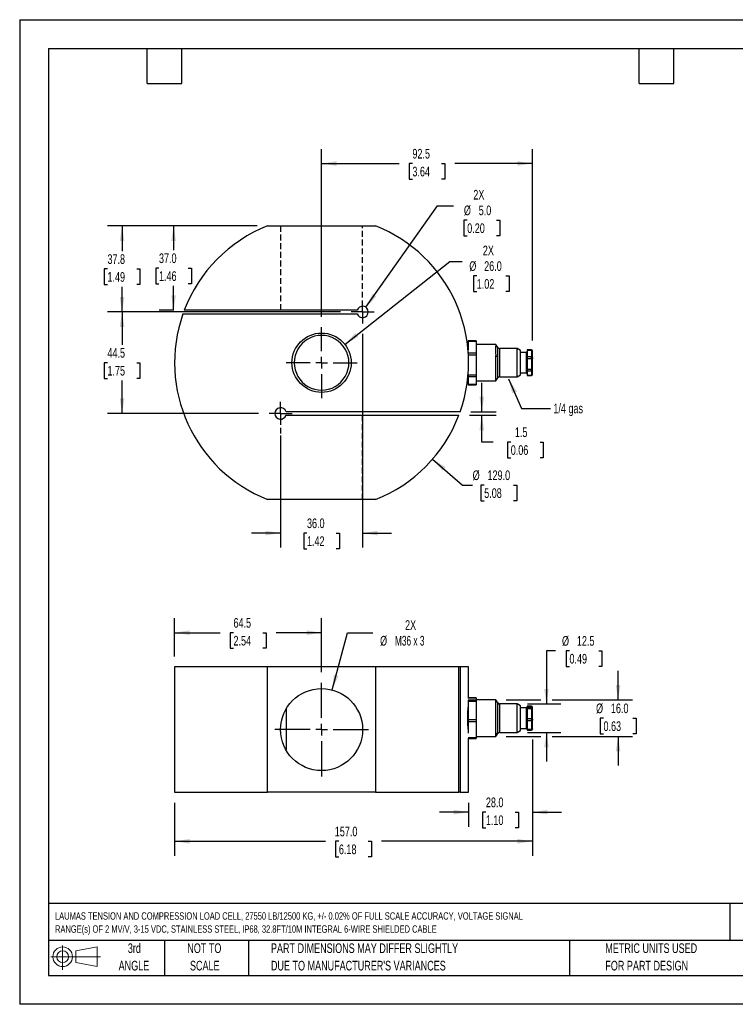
# Model space of a CAD drawing. Header units: millimetres. Extents: x 0 to 559, y 0 to 432.
# Tile 1 of 2: x 0 to 314, y 0 to 432. Entities that reach past the tile are written whole.
import ezdxf

# ---------------------------------------------------------------- set-up
doc = ezdxf.new("R2010")
doc.units = ezdxf.units.MM
doc.header["$LTSCALE"] = 2
doc.linetypes.add('CENTERX2', pattern=[20.32, 12.7, -2.54, 2.54, -2.54])
doc.linetypes.add('HIDDEN', pattern=[1.905, 1.27, -0.635])
for name, color, linetype in [('CENTER', 40, 'CENTERX2'), ('HIDDEN', 102, 'HIDDEN'), ('SLD-DEFPOINTS', 7, 'Continuous')]:
    doc.layers.add(name, color=color, linetype=linetype)
doc.layers.add('DIMENSIONS', color=140, linetype='Continuous', lineweight=25)
doc.layers.add('TEXT', color=140, linetype='Continuous', lineweight=25)
doc.styles.add('SLDTEXTSTYLE0', font='TXT', dxfattribs={"width": 0.7})
doc.styles.add('SLDTEXTSTYLE2', font='TXT', dxfattribs={"width": 0.642857})
doc.dimstyles.new('SLDDIMSTYLE0', dxfattribs={"dimtxt": 4.316016, "dimasz": 6.604, "dimexe": 0, "dimexo": 0.0625, "dimgap": 1.079004, "dimtad": 0, "dimtih": 1, "dimtoh": 1, "dimdec": 1, "dimrnd": 1e-09, "dimzin": 12, "dimdsep": 46, "dimtxsty": 'SLDTEXTSTYLE0', "dimsah": 1, "dimcen": 0, "dimadec": 0, "dimazin": 3, "dimtfac": 1, "dimtdec": 1, "dimtofl": 0, "dimtmove": 0, "dimatfit": 3, "dimfxl": 0, "dimfrac": 2, "dimtolj": 1, "dimtzin": 12, "dimarcsym": 0})
doc.dimstyles.new('SLDDIMSTYLE1', dxfattribs={"dimtxt": 4.316016, "dimasz": 6.604, "dimexe": 0, "dimexo": 0.0625, "dimgap": 1.079004, "dimtad": 0, "dimtih": 1, "dimtoh": 1, "dimdec": 1, "dimrnd": 1e-09, "dimzin": 12, "dimdsep": 46, "dimtxsty": 'SLDTEXTSTYLE0', "dimsah": 1, "dimcen": 0.09, "dimadec": 0, "dimazin": 3, "dimtfac": 1, "dimtdec": 1, "dimtofl": 0, "dimtmove": 0, "dimatfit": 3, "dimfxl": 0, "dimfrac": 2, "dimtolj": 1, "dimtzin": 12, "dimarcsym": 0})
doc.dimstyles.new('SLDDIMSTYLE2', dxfattribs={"dimtxt": 4.316016, "dimasz": 6.604, "dimexe": 0, "dimexo": 0.0625, "dimgap": 1.079004, "dimtad": 0, "dimtih": 1, "dimtoh": 1, "dimdec": 1, "dimrnd": 1e-09, "dimzin": 4, "dimdsep": 46, "dimtxsty": 'SLDTEXTSTYLE0', "dimsah": 1, "dimcen": 0.09, "dimadec": 0, "dimazin": 1, "dimtfac": 1, "dimtdec": 1, "dimtofl": 0, "dimtmove": 0, "dimatfit": 3, "dimfxl": 0, "dimfrac": 2, "dimtolj": 1, "dimtzin": 12, "dimarcsym": 0})
doc.dimstyles.new('SLDDIMSTYLE3', dxfattribs={"dimtxt": 4.316016, "dimasz": 6.604, "dimexe": 0, "dimexo": 0.0625, "dimgap": 1.079004, "dimtad": 0, "dimtih": 1, "dimtoh": 1, "dimdec": 1, "dimrnd": 1e-09, "dimzin": 4, "dimdsep": 46, "dimtxsty": 'SLDTEXTSTYLE0', "dimsah": 1, "dimcen": 0.09, "dimadec": 0, "dimazin": 1, "dimtfac": 1, "dimtdec": 1, "dimtmove": 0, "dimatfit": 0, "dimfxl": 0, "dimfrac": 2, "dimtolj": 1, "dimtzin": 12, "dimarcsym": 0})
doc.dimstyles.new('SLDDIMSTYLE4', dxfattribs={"dimtxt": 4.316016, "dimasz": 6.604, "dimexe": 0, "dimexo": 0.0625, "dimgap": 1.079004, "dimtad": 0, "dimtih": 1, "dimtoh": 1, "dimdec": 1, "dimrnd": 1e-09, "dimzin": 12, "dimdsep": 46, "dimtxsty": 'SLDTEXTSTYLE0', "dimsah": 1, "dimcen": 0.09, "dimadec": 0, "dimazin": 3, "dimtfac": 1, "dimtdec": 1, "dimtmove": 0, "dimatfit": 0, "dimfxl": 0, "dimfrac": 2, "dimtolj": 1, "dimtzin": 12, "dimarcsym": 0})
doc.dimstyles.new('SLDDIMSTYLE6', dxfattribs={"dimtxt": 4.316016, "dimasz": 6.604, "dimexe": 0, "dimexo": 0.0625, "dimgap": 1.079004, "dimtad": 0, "dimtih": 1, "dimtoh": 1, "dimdec": 1, "dimrnd": 1e-09, "dimzin": 4, "dimdsep": 46, "dimtxsty": 'SLDTEXTSTYLE0', "dimsah": 1, "dimcen": 0, "dimadec": 0, "dimazin": 1, "dimtfac": 1, "dimtdec": 1, "dimtofl": 0, "dimtmove": 0, "dimatfit": 3, "dimfxl": 0, "dimfrac": 2, "dimtolj": 1, "dimtzin": 12, "dimarcsym": 0})
doc.dimstyles.new('SLDDIMSTYLE7', dxfattribs={"dimtxt": 4.316016, "dimasz": 6.604, "dimexe": 0, "dimexo": 0.0625, "dimgap": 1.079004, "dimtad": 0, "dimtih": 1, "dimtoh": 1, "dimdec": 1, "dimrnd": 1e-09, "dimzin": 4, "dimdsep": 46, "dimtxsty": 'SLDTEXTSTYLE0', "dimsah": 1, "dimcen": 0, "dimadec": 0, "dimazin": 1, "dimtfac": 1, "dimtdec": 1, "dimtofl": 0, "dimtmove": 0, "dimatfit": 3, "dimfxl": 0, "dimfrac": 2, "dimtolj": 1, "dimtzin": 12, "dimarcsym": 0})
doc.dimstyles.new('SLDDIMSTYLE8', dxfattribs={"dimtxt": 0.18, "dimasz": 6.604, "dimexe": 0, "dimexo": 0.0625, "dimgap": 0, "dimtad": 0, "dimtih": 1, "dimtoh": 1, "dimdec": 0, "dimrnd": 1e-09, "dimzin": 0, "dimdsep": 46, "dimtxsty": 'Standard', "dimsah": 1, "dimcen": 0.09, "dimadec": 0, "dimazin": 0, "dimtfac": 6.604, "dimtdec": 0, "dimtofl": 0, "dimtmove": 0, "dimatfit": 3, "dimfxl": 0, "dimfrac": 2, "dimtolj": 1, "dimtzin": 0, "dimarcsym": 0})

# ---------------------------------------------------------------- blocks, each defined once
blk = doc.blocks.new('Block11')
at = {"color": 7, "linetype": 'Continuous', "lineweight": 18}
for p, q in [((5.18, 10.62), (5.18, 0)), ((10.96, 8.33), (20.35, 10.06)), ((20.35, 10.06), (20.35, 1.46)), ((0, 5.76), (21.75, 5.76)), ((10.96, 3.19), (10.96, 8.33)), ((10.96, 3.19), (20.35, 1.46))]:
    blk.add_line(p, q, dxfattribs=at)
for radius in [4.3, 2.57]:
    blk.add_circle((5.18, 5.76), radius, dxfattribs=at)
blk = doc.blocks.new('Block12')
at = {"layer": 'SLD-DEFPOINTS'}
blk.add_blockref('Block11', (0, 0), dxfattribs=at)
blk = doc.blocks.new('SW_NOTE_0')
at = {"layer": 'TEXT', "color": 0, "linetype": 'CENTERX2', "lineweight": 18, "attachment_point": 1, "style": 'SLDTEXTSTYLE0'}
for s, insert, char_height in [('LAUMAS TENSION AND COMPRESSION LOAD CELL, 27550 LB/12500 KG, +/- 0.02% OF FULL SCALE ACCURACY, VOLTAGE SIGNAL', (0, 4.17), 3.23701), ('RANGE(s) OF 2 MV/V, 3-15 VDC, STAINLESS STEEL, IP68, 32.8FT/10M INTEGRAL 6-WIRE SHIELDED CABLE', (0, -1.56), 3.237)]:
    blk.add_mtext(s, dxfattribs=dict(at, insert=insert, char_height=char_height))
blk = doc.blocks.new('SW_NOTE_0_3')
at = {"layer": 'TEXT', "color": 0, "linetype": 'CENTERX2', "lineweight": 18, "char_height": 4.2333, "attachment_point": 1, "style": 'SLDTEXTSTYLE0'}
for s, insert in [('PART DIMENSIONS MAY DIFFER SLIGHTLY', (0, 5.46)), ("DUE TO MANUFACTURER'S VARIANCES", (0, -2.19))]:
    blk.add_mtext(s, dxfattribs=dict(at, insert=insert))
blk = doc.blocks.new('SW_NOTE_0_4')
at = {"layer": 'TEXT', "color": 0, "linetype": 'CENTERX2', "lineweight": 18, "char_height": 4.233, "attachment_point": 2, "style": 'SLDTEXTSTYLE0'}
for s, insert in [('NOT TO', (10.52, 5.46)), ('SCALE', (10.71, -2.19))]:
    blk.add_mtext(s, dxfattribs=dict(at, insert=insert))
blk = doc.blocks.new('SW_NOTE_0_5')
at = {"layer": 'TEXT', "color": 0, "linetype": 'CENTERX2', "lineweight": 18, "char_height": 4.233, "attachment_point": 2, "style": 'SLDTEXTSTYLE0'}
for s, insert in [('3rd', (4.63, 5.46)), ('ANGLE', (4.44, -2.19))]:
    blk.add_mtext(s, dxfattribs=dict(at, insert=insert))
blk = doc.blocks.new('SW_NOTE_0_6')
at = {"layer": 'TEXT', "color": 0, "linetype": 'CENTERX2', "lineweight": 18, "char_height": 4.2333, "attachment_point": 1, "style": 'SLDTEXTSTYLE0'}
for s, insert in [('METRIC UNITS USED', (0, 5.46)), ('FOR PART DESIGN', (0, -2.19))]:
    blk.add_mtext(s, dxfattribs=dict(at, insert=insert))
blk = doc.blocks.new('_D')
at = {"layer": 'DIMENSIONS'}
for p, q in [((137.13, 137.88), (143.86, 162.98)), ((143.86, 162.98), (154.97, 162.98))]:
    blk.add_line(p, q, dxfattribs=at)
blk.add_solid([(137.13, 137.88), (139.82, 144), (137.86, 144.52)], dxfattribs=at)
at = {"layer": 'DIMENSIONS', "char_height": 4.233, "attachment_point": 1}
for s, insert, style in [('2X', (169.09, 168.44), 'SLDTEXTSTYLE0'), ('%%c', (158.14, 161.58), 'SLDTEXTSTYLE0'), ('M36 x 3', (164.66, 161.58), 'SLDTEXTSTYLE2')]:
    blk.add_mtext(s, dxfattribs=dict(at, insert=insert, style=style))
blk = doc.blocks.new('_D_1')
at = {"layer": 'DIMENSIONS'}
for p, q in [((67.97, 152.59), (67.97, 169.33)), ((132.47, 145.63), (132.47, 169.33)), ((67.97, 162.98), (87.96, 162.98)), ((93.81, 162.98), (92.36, 162.98)), ((92.36, 162.98), (92.36, 156.12)), ((106.63, 162.98), (108.08, 162.98)), ((108.08, 162.98), (108.08, 156.12)), ((132.47, 162.98), (112.48, 162.98)), ((92.36, 156.12), (93.81, 156.12)), ((108.08, 156.12), (106.63, 156.12))]:
    blk.add_line(p, q, dxfattribs=at)
for points in [[(67.97, 162.98), (74.58, 161.96), (74.58, 163.99)], [(132.47, 162.98), (125.87, 163.99), (125.87, 161.96)]]:
    blk.add_solid(points, dxfattribs=at)
at = {"layer": 'DIMENSIONS', "char_height": 4.233, "attachment_point": 1, "style": 'SLDTEXTSTYLE0'}
for s, insert in [('64.5', (93.81, 169.4)), ('2.54', (93.81, 161.58))]:
    blk.add_mtext(s, dxfattribs=dict(at, insert=insert))
blk = doc.blocks.new('_D_2')
at = {"layer": 'DIMENSIONS'}
for p, q in [((224.97, 116.17), (224.97, 65.14)), ((67.97, 88.39), (67.97, 65.14)), ((67.97, 71.49), (134.21, 71.49)), ((140.06, 71.49), (138.61, 71.49)), ((138.61, 71.49), (138.61, 64.63)), ((152.88, 71.49), (154.33, 71.49)), ((154.33, 71.49), (154.33, 64.63)), ((224.97, 71.49), (158.73, 71.49)), ((138.61, 64.63), (140.06, 64.63)), ((154.33, 64.63), (152.88, 64.63))]:
    blk.add_line(p, q, dxfattribs=at)
for points in [[(67.97, 71.49), (74.58, 70.48), (74.58, 72.51)], [(224.97, 71.49), (218.37, 72.51), (218.37, 70.48)]]:
    blk.add_solid(points, dxfattribs=at)
at = {"layer": 'DIMENSIONS', "char_height": 4.233, "attachment_point": 1, "style": 'SLDTEXTSTYLE0'}
for s, insert in [('157.0', (138.26, 77.92)), ('6.18', (140.06, 70.09))]:
    blk.add_mtext(s, dxfattribs=dict(at, insert=insert))
blk = doc.blocks.new('_D_3')
at = {"layer": 'DIMENSIONS'}
for p, q in [((224.97, 116.17), (224.97, 77.9)), ((196.97, 88.39), (196.97, 77.9)), ((196.97, 84.25), (184.27, 84.25)), ((204.56, 84.25), (203.11, 84.25)), ((203.11, 84.25), (203.11, 77.39)), ((217.38, 84.25), (218.83, 84.25)), ((218.83, 84.25), (218.83, 77.39)), ((224.97, 84.25), (237.67, 84.25)), ((203.11, 77.39), (204.56, 77.39)), ((218.83, 77.39), (217.38, 77.39))]:
    blk.add_line(p, q, dxfattribs=at)
for points in [[(196.97, 84.25), (190.37, 85.27), (190.37, 83.24)], [(224.97, 84.25), (231.58, 83.24), (231.58, 85.27)]]:
    blk.add_solid(points, dxfattribs=at)
at = {"layer": 'DIMENSIONS', "char_height": 4.233, "attachment_point": 1, "style": 'SLDTEXTSTYLE0'}
for s, insert in [('28.0', (204.56, 90.68)), ('1.10', (204.56, 82.85))]:
    blk.add_mtext(s, dxfattribs=dict(at, insert=insert))
blk = doc.blocks.new('_D_4')
at = {"layer": 'DIMENSIONS'}
for p, q in [((235.06, 155.07), (231.13, 155.07)), ((231.13, 155.07), (231.13, 131.74)), ((241.22, 155.07), (239.77, 155.07)), ((239.77, 155.07), (239.77, 148.21)), ((254.05, 155.07), (255.5, 155.07)), ((255.5, 155.07), (255.5, 148.21)), ((239.77, 148.21), (241.22, 148.21)), ((255.5, 148.21), (254.05, 148.21)), ((222.82, 131.74), (237.48, 131.74)), ((222.82, 119.24), (237.48, 119.24)), ((231.13, 119.24), (231.13, 106.54))]:
    blk.add_line(p, q, dxfattribs=at)
for points in [[(231.13, 131.74), (232.14, 138.35), (230.11, 138.35)], [(231.13, 119.24), (230.11, 112.64), (232.14, 112.64)]]:
    blk.add_solid(points, dxfattribs=at)
at = {"layer": 'DIMENSIONS', "char_height": 4.233, "attachment_point": 1, "style": 'SLDTEXTSTYLE0'}
for s, insert in [('%%c', (237.96, 161.5)), ('12.5', (244.48, 161.5)), ('0.49', (241.22, 153.67))]:
    blk.add_mtext(s, dxfattribs=dict(at, insert=insert))
blk = doc.blocks.new('_D_5')
at = {"layer": 'DIMENSIONS'}
for p, q in [((262.57, 133.49), (262.57, 146.19)), ((213.48, 133.49), (228.63, 133.49)), ((233.63, 133.49), (268.92, 133.49)), ((256.16, 125.49), (254.71, 125.49)), ((254.71, 125.49), (254.71, 118.63)), ((268.98, 125.49), (270.43, 125.49)), ((270.43, 125.49), (270.43, 118.63)), ((213.48, 117.49), (228.63, 117.49)), ((233.63, 117.49), (268.92, 117.49)), ((254.71, 118.63), (256.16, 118.63)), ((262.57, 117.49), (262.57, 104.79)), ((270.43, 118.63), (268.98, 118.63))]:
    blk.add_line(p, q, dxfattribs=at)
for points in [[(262.57, 133.49), (263.59, 140.1), (261.55, 140.1)], [(262.57, 117.49), (261.55, 110.89), (263.59, 110.89)]]:
    blk.add_solid(points, dxfattribs=at)
at = {"layer": 'DIMENSIONS', "char_height": 4.233, "attachment_point": 1, "style": 'SLDTEXTSTYLE0'}
for s, insert in [('%%c', (252.9, 131.92)), ('16.0', (259.41, 131.92)), ('0.63', (256.16, 124.09))]:
    blk.add_mtext(s, dxfattribs=dict(at, insert=insert))
blk = doc.blocks.new('SW_CENTERMARKSYMBOL_0')
at = {"layer": 'CENTER', "color": 0}
for p, q in [((0, 5.08), (0, 20.54)), ((-5.08, 0), (-20.54, 0)), ((0, 0), (-2.54, 0)), ((0, 0), (0, 2.54)), ((0, 0), (0, -2.54)), ((0, 0), (2.54, 0)), ((5.08, 0), (20.54, 0)), ((0, -5.08), (0, -20.54))]:
    blk.add_line(p, q, dxfattribs=at)
blk = doc.blocks.new('_D_12')
at = {"layer": 'DIMENSIONS'}
for p, q in [((181.2, 239.12), (194.35, 227.71)), ((194.35, 227.71), (198.75, 227.71)), ((203.81, 227.71), (202.36, 227.71)), ((202.36, 227.71), (202.36, 220.85)), ((216.63, 227.71), (218.08, 227.71)), ((218.08, 227.71), (218.08, 220.85)), ((202.36, 220.85), (203.81, 220.85)), ((218.08, 220.85), (216.63, 220.85))]:
    blk.add_line(p, q, dxfattribs=at)
blk.add_solid([(181.2, 239.12), (185.52, 234.03), (186.86, 235.56)], dxfattribs=at)
at = {"layer": 'DIMENSIONS', "char_height": 4.233, "attachment_point": 1, "style": 'SLDTEXTSTYLE0'}
for s, insert in [('%%c', (198.75, 234.14)), ('129.0', (205.27, 234.14)), ('5.08', (203.81, 226.31))]:
    blk.add_mtext(s, dxfattribs=dict(at, insert=insert))
blk = doc.blocks.new('_D_13')
at = {"layer": 'DIMENSIONS'}
for p, q in [((150.47, 293.99), (150.47, 200.31)), ((114.47, 249.49), (114.47, 200.31)), ((114.47, 206.66), (101.77, 206.66)), ((126.06, 206.66), (124.61, 206.66)), ((124.61, 206.66), (124.61, 199.8)), ((138.88, 206.66), (140.33, 206.66)), ((140.33, 206.66), (140.33, 199.8)), ((150.47, 206.66), (163.17, 206.66)), ((124.61, 199.8), (126.06, 199.8)), ((140.33, 199.8), (138.88, 199.8))]:
    blk.add_line(p, q, dxfattribs=at)
for points in [[(114.47, 206.66), (107.87, 207.67), (107.87, 205.64)], [(150.47, 206.66), (157.08, 205.64), (157.08, 207.67)]]:
    blk.add_solid(points, dxfattribs=at)
at = {"layer": 'DIMENSIONS', "char_height": 4.233, "attachment_point": 1, "style": 'SLDTEXTSTYLE0'}
for s, insert in [('36.0', (126.06, 213.08)), ('1.42', (126.06, 205.25))]:
    blk.add_mtext(s, dxfattribs=dict(at, insert=insert))
blk = doc.blocks.new('_D_14')
at = {"layer": 'DIMENSIONS'}
for p, q in [((140.83, 303.63), (38.58, 303.63)), ((44.93, 303.63), (44.93, 289.21)), ((38.51, 281.38), (37.06, 281.38)), ((37.06, 281.38), (37.06, 274.52)), ((51.34, 281.38), (52.79, 281.38)), ((52.79, 281.38), (52.79, 274.52)), ((37.06, 274.52), (38.51, 274.52)), ((44.93, 259.13), (44.93, 273.55)), ((52.79, 274.52), (51.34, 274.52)), ((104.83, 259.13), (38.58, 259.13))]:
    blk.add_line(p, q, dxfattribs=at)
for points in [[(44.93, 303.63), (43.91, 297.03), (45.94, 297.03)], [(44.93, 259.13), (45.94, 265.73), (43.91, 265.73)]]:
    blk.add_solid(points, dxfattribs=at)
at = {"layer": 'DIMENSIONS', "char_height": 4.233, "attachment_point": 1, "style": 'SLDTEXTSTYLE0'}
for s, insert in [('44.5', (38.51, 287.8)), ('1.75', (38.51, 279.98))]:
    blk.add_mtext(s, dxfattribs=dict(at, insert=insert))
blk = doc.blocks.new('_D_15')
at = {"layer": 'DIMENSIONS'}
for p, q in [((104.2, 341.38), (38.58, 341.38)), ((44.93, 341.38), (44.93, 330.33)), ((38.51, 322.5), (37.06, 322.5)), ((37.06, 322.5), (37.06, 315.65)), ((51.34, 322.5), (52.79, 322.5)), ((52.79, 322.5), (52.79, 315.65)), ((37.06, 315.65), (38.51, 315.65)), ((52.79, 315.65), (51.34, 315.65)), ((44.93, 303.63), (44.93, 314.68)), ((140.83, 303.63), (38.58, 303.63))]:
    blk.add_line(p, q, dxfattribs=at)
for points in [[(44.93, 341.38), (43.91, 334.78), (45.94, 334.78)], [(44.93, 303.63), (45.94, 310.23), (43.91, 310.23)]]:
    blk.add_solid(points, dxfattribs=at)
at = {"layer": 'DIMENSIONS', "char_height": 4.233, "attachment_point": 1, "style": 'SLDTEXTSTYLE0'}
for s, insert in [('37.8', (38.51, 328.93)), ('1.49', (38.51, 321.1))]:
    blk.add_mtext(s, dxfattribs=dict(at, insert=insert))
blk = doc.blocks.new('_D_16')
at = {"layer": 'DIMENSIONS'}
for p, q in [((104.2, 341.38), (61.18, 341.38)), ((67.53, 341.38), (67.53, 330.71)), ((61.12, 322.88), (59.67, 322.88)), ((59.67, 322.88), (59.67, 316.02)), ((73.95, 322.88), (75.39, 322.88)), ((75.39, 322.88), (75.39, 316.02)), ((59.67, 316.02), (61.12, 316.02)), ((75.39, 316.02), (73.95, 316.02)), ((67.53, 304.38), (67.53, 315.05)), ((67.61, 304.38), (61.18, 304.38))]:
    blk.add_line(p, q, dxfattribs=at)
for points in [[(67.53, 341.38), (66.52, 334.78), (68.55, 334.78)], [(67.53, 304.38), (68.55, 310.98), (66.52, 310.98)]]:
    blk.add_solid(points, dxfattribs=at)
at = {"layer": 'DIMENSIONS', "char_height": 4.233, "attachment_point": 1, "style": 'SLDTEXTSTYLE0'}
for s, insert in [('37.0', (61.12, 329.3)), ('1.46', (61.12, 321.48))]:
    blk.add_mtext(s, dxfattribs=dict(at, insert=insert))
blk = doc.blocks.new('_D_17')
at = {"layer": 'DIMENSIONS'}
for p, q in [((142.68, 289.43), (188.68, 325.72)), ((188.68, 325.72), (194.11, 325.72)), ((200.54, 319.45), (199.09, 319.45)), ((199.09, 319.45), (199.09, 312.59)), ((213.37, 319.45), (214.81, 319.45)), ((214.81, 319.45), (214.81, 312.59)), ((199.09, 312.59), (200.54, 312.59)), ((214.81, 312.59), (213.37, 312.59))]:
    blk.add_line(p, q, dxfattribs=at)
blk.add_solid([(142.68, 289.43), (148.49, 292.72), (147.23, 294.32)], dxfattribs=at)
at = {"layer": 'DIMENSIONS', "char_height": 4.233, "attachment_point": 1, "style": 'SLDTEXTSTYLE0'}
for s, insert in [('2X', (203.22, 332.73)), ('%%c', (197.28, 325.87)), ('26.0', (203.8, 325.87)), ('1.02', (200.54, 318.05))]:
    blk.add_mtext(s, dxfattribs=dict(at, insert=insert))
blk = doc.blocks.new('_D_18')
at = {"layer": 'DIMENSIONS'}
for p, q in [((151.92, 305.67), (183.39, 350.15)), ((183.39, 350.15), (190.29, 350.15)), ((196.36, 343.89), (194.91, 343.89)), ((194.91, 343.89), (194.91, 337.03)), ((209.19, 343.89), (210.63, 343.89)), ((210.63, 343.89), (210.63, 337.03)), ((194.91, 337.03), (196.36, 337.03)), ((210.63, 337.03), (209.19, 337.03))]:
    blk.add_line(p, q, dxfattribs=at)
blk.add_solid([(151.92, 305.67), (156.56, 310.47), (154.9, 311.65)], dxfattribs=at)
at = {"layer": 'DIMENSIONS', "char_height": 4.233, "attachment_point": 1, "style": 'SLDTEXTSTYLE0'}
for s, insert in [('2X', (199.05, 357.17)), ('%%c', (194.9, 350.31)), ('5.0', (201.41, 350.31)), ('0.20', (196.36, 342.48))]:
    blk.add_mtext(s, dxfattribs=dict(at, insert=insert))
blk = doc.blocks.new('_D_19')
at = {"layer": 'DIMENSIONS'}
for p, q in [((132.47, 301.52), (132.47, 375.08)), ((224.97, 291.13), (224.97, 375.08)), ((132.47, 368.73), (166.46, 368.73)), ((172.31, 368.73), (170.86, 368.73)), ((170.86, 368.73), (170.86, 361.87)), ((185.13, 368.73), (186.58, 368.73)), ((186.58, 368.73), (186.58, 361.87)), ((224.97, 368.73), (190.98, 368.73)), ((170.86, 361.87), (172.31, 361.87)), ((186.58, 361.87), (185.13, 361.87))]:
    blk.add_line(p, q, dxfattribs=at)
for points in [[(132.47, 368.73), (139.08, 367.71), (139.08, 369.74)], [(224.97, 368.73), (218.37, 369.74), (218.37, 367.71)]]:
    blk.add_solid(points, dxfattribs=at)
at = {"layer": 'DIMENSIONS', "char_height": 4.233, "attachment_point": 1, "style": 'SLDTEXTSTYLE0'}
for s, insert in [('92.5', (172.31, 375.15)), ('3.64', (172.31, 367.32))]:
    blk.add_mtext(s, dxfattribs=dict(at, insert=insert))
blk = doc.blocks.new('_D_20')
at = {"layer": 'DIMENSIONS'}
for p, q in [((202.76, 259.88), (202.76, 272.58)), ((197.88, 259.88), (209.11, 259.88)), ((197.33, 258.38), (209.11, 258.38)), ((202.76, 246.58), (202.76, 258.38)), ((207.69, 246.58), (202.76, 246.58)), ((215.47, 246.58), (214.03, 246.58)), ((214.03, 246.58), (214.03, 239.72)), ((228.3, 246.58), (229.75, 246.58)), ((229.75, 246.58), (229.75, 239.72)), ((214.03, 239.72), (215.47, 239.72)), ((229.75, 239.72), (228.3, 239.72))]:
    blk.add_line(p, q, dxfattribs=at)
for points in [[(202.76, 259.88), (203.77, 266.48), (201.74, 266.48)], [(202.76, 258.38), (201.74, 251.78), (203.77, 251.78)]]:
    blk.add_solid(points, dxfattribs=at)
at = {"layer": 'DIMENSIONS', "char_height": 4.233, "attachment_point": 1, "style": 'SLDTEXTSTYLE0'}
for s, insert in [('1.5', (217.27, 253)), ('0.06', (215.47, 245.18))]:
    blk.add_mtext(s, dxfattribs=dict(at, insert=insert))
blk = doc.blocks.new('SW_CENTERMARKSYMBOL_2')
at = {"layer": 'CENTER', "color": 0}
for p, q in [((0, 5.08), (0, 15.54)), ((-5.08, 0), (-15.54, 0)), ((0, 0), (-2.54, 0)), ((0, 0), (0, 2.54)), ((0, 0), (0, -2.54)), ((0, 0), (2.54, 0)), ((5.08, 0), (15.54, 0)), ((0, -5.08), (0, -15.54))]:
    blk.add_line(p, q, dxfattribs=at)
blk = doc.blocks.new('SW_CENTERMARKSYMBOL_3')
at = {"layer": 'CENTER', "color": 0}
for p, q in [((0, 2.54), (0, 5.04)), ((-2.54, 0), (-5.04, 0)), ((0, 0), (-2.54, 0)), ((0, 0), (0, 2.54)), ((0, 0), (0, -2.54)), ((0, 0), (2.54, 0)), ((2.54, 0), (5.04, 0)), ((0, -2.54), (0, -5.04))]:
    blk.add_line(p, q, dxfattribs=at)
blk = doc.blocks.new('SW_CENTERMARKSYMBOL_4')
at = {"layer": 'CENTER', "color": 0}
for p, q in [((0, 2.54), (0, 5.04)), ((-2.54, 0), (-5.04, 0)), ((0, 0), (-2.54, 0)), ((0, 0), (0, 2.54)), ((0, 0), (0, -2.54)), ((0, 0), (2.54, 0)), ((2.54, 0), (5.04, 0)), ((0, -2.54), (0, -5.04))]:
    blk.add_line(p, q, dxfattribs=at)

msp = doc.modelspace()

# ---------------------------------------------------------------- linework, layer by layer
at = {"color": 7, "linetype": 'Continuous'}
for p, q in [((0, 431.81), (0, 0.01)), ((0, 431.81), (558.8, 431.81)), ((558.8, 0.01), (0, 0.01))]:
    msp.add_line(p, q, dxfattribs=at)
for p, q in [((108.8, 341.38), (156.14, 341.38)), ((71.66, 302.88), (148.09, 302.88)), ((148.09, 304.38), (72.21, 304.38)), ((196.72, 289.38), (196.47, 289.38)), ((200.22, 291.01), (196.72, 291.01)), ((196.72, 291.01), (196.72, 290.86)), ((196.72, 290.86), (200.22, 290.86)), ((196.72, 290.86), (196.72, 287.05)), ((200.22, 291.01), (200.22, 290.86)), ((200.22, 290.86), (200.22, 285.5)), ((208.88, 289.38), (200.22, 289.38)), ((209.81, 288.04), (208.87, 289.39)), ((200.22, 285.5), (196.84, 285.5)), ((200.22, 285.5), (200.22, 284.81)), ((218.22, 287.63), (210.47, 287.63)), ((210.47, 287.63), (210.47, 275.13)), ((219.72, 286.76), (218.22, 287.63)), ((218.22, 283.84), (218.22, 287.63)), ((219.72, 283.5), (219.72, 286.76)), ((222.32, 285.88), (219.72, 285.88)), ((222.32, 283.15), (222.32, 285.88)), ((224.57, 287), (222.72, 287)), ((222.72, 287), (222.72, 286.85)), ((222.72, 286.85), (224.57, 286.85)), ((222.72, 286.85), (222.72, 283.91)), ((224.57, 286.85), (224.57, 287)), ((224.57, 286.85), (224.57, 283.91)), ((224.97, 283.59), (224.97, 286.53)), ((196.88, 284.81), (200.22, 284.81)), ((200.22, 284.81), (200.22, 275.92)), ((208.88, 284.52), (209.79, 284.01)), ((218.22, 275.13), (218.22, 283.84)), ((219.72, 276), (219.72, 283.5)), ((222.32, 276.88), (222.32, 283.15)), ((224.57, 283.91), (222.72, 283.91)), ((222.72, 283.91), (222.72, 283.22)), ((222.72, 283.22), (224.57, 283.22)), ((222.72, 283.22), (222.72, 278.35)), ((224.57, 283.22), (224.57, 283.91)), ((224.57, 283.22), (224.57, 278.35)), ((224.97, 283.59), (224.97, 283.45)), ((224.97, 283.45), (224.97, 283.27)), ((224.97, 278.39), (224.97, 283.27)), ((219.72, 276.88), (222.32, 276.88)), ((224.57, 278.35), (222.72, 278.35)), ((222.72, 278.35), (222.72, 277.75)), ((222.72, 277.75), (224.57, 277.75)), ((222.72, 277.75), (222.72, 275.82)), ((224.57, 277.75), (224.57, 278.35)), ((224.57, 277.75), (224.57, 275.82)), ((224.97, 278.11), (224.97, 278.39)), ((224.97, 276.19), (224.97, 278.11)), ((196.47, 273.38), (196.72, 273.38)), ((196.72, 275.71), (196.72, 275.32)), ((196.72, 275.32), (200.22, 275.32)), ((196.72, 275.32), (196.72, 271.81)), ((200.22, 275.92), (196.74, 275.92)), ((200.22, 275.92), (200.22, 275.32)), ((200.22, 275.32), (200.22, 271.81)), ((200.22, 273.38), (208.88, 273.38)), ((208.87, 273.37), (209.81, 274.73)), ((210.47, 275.13), (218.22, 275.13)), ((218.22, 275.13), (219.72, 276)), ((224.57, 275.82), (222.72, 275.82)), ((222.72, 275.82), (222.72, 275.76)), ((222.72, 275.76), (224.57, 275.76)), ((224.57, 275.76), (224.57, 275.82)), ((200.22, 271.81), (196.72, 271.81)), ((196.72, 271.81), (196.72, 271.74)), ((196.72, 271.74), (200.22, 271.74)), ((200.22, 271.81), (200.22, 271.74)), ((193.28, 259.88), (116.86, 259.88)), ((116.86, 258.38), (192.73, 258.38)), ((156.14, 221.38), (108.8, 221.38)), ((67.97, 147.99), (67.97, 92.99)), ((108.8, 147.99), (67.97, 147.99)), ((108.8, 92.99), (108.8, 147.99)), ((156.14, 147.99), (108.8, 147.99)), ((156.14, 147.99), (156.14, 92.99)), ((192.73, 147.99), (156.14, 147.99)), ((192.73, 92.99), (192.73, 147.99)), ((193.28, 147.99), (192.73, 147.99)), ((193.28, 147.99), (193.28, 92.99)), ((196.97, 147.99), (193.28, 147.99)), ((196.97, 134.05), (196.97, 147.99)), ((200.22, 134.47), (196.97, 134.47)), ((196.97, 134.47), (200.22, 134.47)), ((200.22, 134.47), (200.22, 133.4)), ((200.22, 134.47), (200.22, 134.47)), ((196.72, 133.34), (196.72, 132.95)), ((196.72, 132.95), (200.22, 132.95)), ((196.72, 132.95), (196.72, 124.72)), ((200.22, 133.4), (196.74, 133.4)), ((208.88, 133.49), (200.22, 133.49)), ((200.22, 133.4), (200.22, 132.95)), ((200.22, 132.95), (200.22, 124.72)), ((209.81, 132.15), (208.87, 133.5)), ((218.22, 131.74), (210.47, 131.74)), ((210.47, 131.74), (210.47, 119.75)), ((219.72, 130.88), (218.22, 131.74)), ((218.22, 119.24), (218.22, 131.74)), ((219.72, 120.11), (219.72, 130.88)), ((222.32, 129.99), (219.72, 129.99)), ((222.32, 120.99), (222.32, 129.99)), ((224.57, 130.75), (222.72, 130.75)), ((222.72, 130.75), (224.57, 130.75)), ((222.72, 130.75), (222.72, 130.16)), ((222.72, 130.75), (222.72, 130.75)), ((224.57, 130.16), (222.72, 130.16)), ((222.72, 130.16), (222.72, 129.71)), ((222.72, 129.71), (224.57, 129.71)), ((222.72, 129.71), (222.72, 125.2)), ((224.57, 130.75), (224.57, 130.16)), ((224.57, 130.75), (224.57, 130.75)), ((224.57, 129.71), (224.57, 130.16)), ((224.57, 129.71), (224.57, 125.2)), ((224.97, 129.77), (224.97, 130.35)), ((224.97, 129.56), (224.97, 129.77)), ((224.97, 125.04), (224.97, 129.56)), ((116.86, 129.45), (116.86, 111.54)), ((200.22, 124.72), (196.72, 124.72)), ((196.72, 124.72), (196.72, 123.97)), ((196.72, 123.97), (200.22, 123.97)), ((196.72, 123.97), (196.72, 118.89)), ((200.22, 124.72), (200.22, 123.97)), ((200.22, 123.97), (200.22, 116.81)), ((219.72, 120.99), (222.32, 120.99)), ((224.57, 125.2), (222.72, 125.2)), ((222.72, 125.2), (222.72, 124.46)), ((222.72, 124.46), (224.57, 124.46)), ((222.72, 124.46), (222.72, 120.53)), ((224.57, 124.46), (224.57, 125.2)), ((224.57, 124.46), (224.57, 120.53)), ((224.97, 125.04), (224.97, 124.7)), ((224.97, 120.77), (224.97, 124.7)), ((200.22, 116.81), (196.84, 116.81)), ((200.22, 117.49), (208.88, 117.49)), ((200.22, 116.81), (200.22, 116.51)), ((208.87, 117.49), (209.81, 118.84)), ((209.79, 119.34), (208.88, 118.14)), ((210.47, 119.75), (210.47, 119.24)), ((210.47, 119.24), (218.22, 119.24)), ((218.22, 119.24), (219.72, 120.11)), ((224.57, 120.53), (222.72, 120.53)), ((222.72, 120.53), (222.72, 120.23)), ((222.72, 120.23), (224.57, 120.23)), ((224.57, 120.23), (224.57, 120.53)), ((224.97, 120.77), (224.97, 120.66)), ((196.88, 116.51), (200.22, 116.51)), ((196.97, 92.99), (196.97, 116.51)), ((67.97, 92.99), (108.8, 92.99)), ((156.14, 92.99), (108.8, 92.99)), ((156.14, 92.99), (192.73, 92.99)), ((193.28, 92.99), (192.73, 92.99)), ((193.28, 92.99), (196.97, 92.99))]:
    msp.add_line(p, q)
at = {"flags": 128}
for points in [[(209.79, 284.01), (209.8, 285.32), (209.8, 286.2), (209.8, 286.96), (209.79, 287.52), (209.79, 287.89), (209.8, 288.04), (209.8, 288.03)], [(208.88, 273.39), (208.88, 273.38), (208.88, 273.51), (208.88, 273.86), (208.88, 274.44), (208.88, 275.19), (208.88, 276.14), (208.88, 277.22), (208.88, 278.44), (208.88, 279.71), (208.88, 281.07), (208.88, 282.4), (208.88, 283.73), (208.88, 284.52)], [(209.8, 274.73), (209.8, 274.74), (209.79, 274.95), (209.79, 275.37), (209.79, 275.93), (209.8, 276.65), (209.8, 277.5), (209.79, 278.48), (209.79, 279.53), (209.8, 280.68), (209.8, 281.75), (209.79, 282.84), (209.79, 284.01)], [(208.88, 118.14), (208.88, 118.76), (208.88, 119.59), (208.88, 120.57), (208.88, 121.71), (208.88, 122.93), (208.88, 124.26), (208.88, 125.58), (208.88, 126.94), (208.88, 128.23), (208.88, 129.47), (208.88, 130.56), (208.88, 131.54), (208.88, 132.32), (208.88, 132.93), (208.88, 133.32), (208.88, 133.49), (208.88, 133.47)], [(209.79, 119.34), (209.8, 120.1), (209.8, 120.89), (209.79, 121.83), (209.79, 122.86), (209.8, 124.02), (209.8, 125.06), (209.8, 126.12), (209.79, 127.29), (209.79, 128.43), (209.79, 129.35), (209.8, 130.2), (209.8, 130.92), (209.79, 131.51), (209.79, 131.91), (209.8, 132.13), (209.8, 132.14)], [(224.97, 129.56), (224.96, 129.59), (224.94, 129.62), (224.9, 129.64), (224.85, 129.67), (224.79, 129.69), (224.73, 129.7), (224.65, 129.71), (224.57, 129.71)], [(224.57, 125.2), (224.65, 125.2), (224.73, 125.19), (224.79, 125.17), (224.85, 125.16), (224.9, 125.13), (224.94, 125.1), (224.96, 125.07), (224.97, 125.04)], [(224.97, 124.7), (224.96, 124.65), (224.94, 124.6), (224.9, 124.56), (224.85, 124.53), (224.79, 124.5), (224.73, 124.47), (224.65, 124.46), (224.57, 124.46)], [(209.8, 118.84), (209.8, 118.83), (209.79, 118.97), (209.79, 119.34)], [(224.57, 120.53), (224.65, 120.53), (224.73, 120.55), (224.79, 120.57), (224.85, 120.6), (224.9, 120.64), (224.94, 120.68), (224.96, 120.72), (224.97, 120.77)]]:
    msp.add_lwpolyline(points, dxfattribs=at)
for centre, radius in [((132.47, 281.38), 13), ((132.47, 120.49), 18)]:
    msp.add_circle(centre, radius)
for centre, radius, start, end in [((132.47, 281.38), 64.5, 111.5289, 159.1091), ((132.47, 281.38), 64.5, 340.5288, 68.4711), ((132.47, 281.38), 64.5, 160.5288, 248.4711), ((150.47, 303.63), 2.5, 197.4576, 162.5424), ((132.47, 281.38), 12, 359.9992, 180.0008), ((237.48, 286.97), 28.7, 175.2012, 184.8922), ((210.47, 288.38), 0.75, 207.2917, 270), ((222.32, 286.28), 0.4, 270, 0), ((224.57, 286.6), 0.4, 0, 90), ((224.61, 286.49), 0.367, 7.0419, 95.6293), ((132.47, 281.38), 12, 179.9992, 0.0008), ((224.61, 283.54), 0.367, 7.0419, 95.6293), ((224.67, 284.09), 0.879, 263.5604, 290.0572), ((222.32, 276.48), 0.4, 0, 90), ((224.67, 279.22), 0.879, 263.5604, 290.0572), ((224.59, 278.13), 0.385, 267.7001, 357.4987), ((210.47, 274.38), 0.75, 90, 152.2444), ((224.59, 276.2), 0.385, 267.7001, 357.4987), ((224.57, 276.16), 0.4, 270, 0), ((114.47, 259.13), 2.5, 17.4576, 342.5424), ((132.47, 281.38), 64.5, 291.5289, 339.1091), ((260.6, 125.5), 64.12, 174.9605, 185.0395), ((210.47, 132.49), 0.75, 207.3719, 270), ((222.32, 130.39), 0.4, 270, 0), ((224.57, 130.35), 0.4, 0, 90), ((224.57, 130.35), 0.399, 0.2064, 90.2049), ((224.57, 129.77), 0.399, 0.2064, 90.2049), ((222.32, 120.59), 0.4, 0, 90), ((79.57, 118.64), 129.31, 359.4986, 359.7751), ((210.47, 118.49), 0.75, 90, 152.817), ((224.57, 120.63), 0.4, 270, 0)]:
    msp.add_arc(centre, radius, start, end)
at = {"layer": 'HIDDEN'}
for p, q in [((114.47, 341.38), (114.47, 304.38)), ((150.47, 306.13), (150.47, 341.38)), ((114.47, 256.63), (114.47, 221.38)), ((150.47, 221.38), (150.47, 258.38))]:
    msp.add_line(p, q, dxfattribs=at)
at = {"layer": 'TEXT'}
for p, q in [((12.7, 419.1), (546.1, 419.1)), ((12.7, 419.1), (12.7, 12.7)), ((55.88, 403.86), (55.88, 419.1)), ((71.12, 403.86), (71.12, 419.1)), ((271.78, 403.86), (271.78, 419.1)), ((287.02, 403.86), (287.02, 419.1)), ((55.88, 403.86), (71.12, 403.86)), ((271.78, 403.86), (287.02, 403.86)), ((546.1, 44.25), (12.7, 44.25)), ((311.52, 44.25), (311.52, 27.94)), ((546.1, 27.94), (12.7, 27.94)), ((63.5, 27.94), (63.5, 12.7)), ((100.42, 27.94), (100.42, 12.7)), ((241.29, 27.94), (241.29, 12.7)), ((12.7, 12.7), (546.1, 12.7))]:
    msp.add_line(p, q, dxfattribs=at)

# ---------------------------------------------------------------- block references
at = {"layer": 'CENTER'}
for name, p in [('SW_CENTERMARKSYMBOL_4', (150.47, 303.63)), ('SW_CENTERMARKSYMBOL_2', (132.47, 281.38)), ('SW_CENTERMARKSYMBOL_3', (114.47, 259.13)), ('SW_CENTERMARKSYMBOL_0', (132.47, 120.49))]:
    msp.add_blockref(name, p, dxfattribs=at)
at = {"layer": 'SLD-DEFPOINTS'}
msp.add_blockref('Block12', (13.68, 15.11), dxfattribs=at)
at = {"layer": 'TEXT', "linetype": 'CENTERX2', "lineweight": 18}
for name, p in [('SW_NOTE_0', (15.5, 36.19)), ('SW_NOTE_0_5', (45.69, 21.27)), ('SW_NOTE_0_4', (70.51, 21.27)), ('SW_NOTE_0_3', (110.24, 21.27)), ('SW_NOTE_0_6', (256.96, 21.27))]:
    msp.add_blockref(name, p, dxfattribs=at)

# ---------------------------------------------------------------- texts
at = {"layer": 'TEXT', "linetype": 'CENTERX2', "lineweight": 18, "insert": (234.17, 263.45), "char_height": 4.233, "attachment_point": 1, "style": 'SLDTEXTSTYLE0'}
msp.add_mtext('1/4 gas', dxfattribs=at)

# ---------------------------------------------------------------- dimensions: what is measured, and where the dimension line sits
at = {"layer": 'DIMENSIONS'}
for base, p1, p2, dimstyle, picture, middle in [((224.97, 368.73), (132.47, 296.92), (224.97, 286.53), 'SLDDIMSTYLE1', '_D_19', (178.72, 368.73)), ((150.47, 206.66), (114.47, 254.09), (150.47, 298.59), 'SLDDIMSTYLE3', '_D_13', (132.47, 206.66)), ((67.97, 162.98), (132.47, 141.03), (67.97, 147.99), 'SLDDIMSTYLE1', '_D_1', (100.22, 162.98)), ((224.97, 84.25), (196.97, 92.99), (224.97, 120.77), 'SLDDIMSTYLE3', '_D_3', (210.97, 84.25))]:
    dim = msp.add_linear_dim(base=base, p1=p1, p2=p2, dimstyle=dimstyle, dxfattribs=at)
    dim.commit()
    dim.dimension.update_dxf_attribs({"geometry": picture, "text_midpoint": middle, "dimtype": 160})
for p1, p2, text, dimstyle, picture, middle in [((149.03, 301.59), (151.92, 305.67), '2X\\P<>', 'SLDDIMSTYLE7', '_D_18', (202.77, 347.32)), ((122.27, 273.33), (142.68, 289.43), '2X\\P<>', 'SLDDIMSTYLE7', '_D_17', (206.95, 322.88)), ((127.81, 103.11), (137.13, 137.88), '2X\\P%%cM36 x 3', 'SLDDIMSTYLE0', '_D', (172.82, 162.98))]:
    dim = msp.add_diameter_dim_2p(p1=p1, p2=p2, text=text, dimstyle=dimstyle, dxfattribs=at)
    dim.commit()
    dim.dimension.update_dxf_attribs({"geometry": picture, "text_midpoint": middle, "dimtype": 163})
for base, p1, p2, angle, dimstyle, picture, middle in [((44.92675352, 341.37979301), (145.43200948, 303.62979301), (108.80240872, 341.37979301), 90, 'SLDDIMSTYLE1', '_D_15', (44.92675352, 322.50479301)), ((67.53, 341.38), (72.21, 304.38), (108.8, 341.38), 90, 'SLDDIMSTYLE2', '_D_16', (67.53, 322.88)), ((44.93, 303.63), (109.43, 259.13), (145.43, 303.63), 90, 'SLDDIMSTYLE1', '_D_14', (44.93, 281.38)), ((202.76, 258.38), (193.28, 259.88), (192.73, 258.38), 90, 'SLDDIMSTYLE4', '_D_20', (202.76, 246.58)), ((224.97, 71.49), (67.97, 92.99), (224.97, 120.77), 0, 'SLDDIMSTYLE2', '_D_2', (146.47, 71.49))]:
    dim = msp.add_linear_dim(base=base, p1=p1, p2=p2, angle=angle, dimstyle=dimstyle, dxfattribs=at)
    dim.commit()
    dim.dimension.update_dxf_attribs({"geometry": picture, "text_midpoint": middle, "dimtype": 160})
dim = msp.add_diameter_dim_2p(p1=(83.74, 323.64), p2=(181.2, 239.12), dimstyle='SLDDIMSTYLE6', dxfattribs=at)
dim.commit()
dim.dimension.update_dxf_attribs({"geometry": '_D_12', "text_midpoint": (210.22, 227.71), "dimtype": 163})
for base, p1, p2, dimstyle, picture, middle in [((231.13, 131.74), (218.22, 119.24), (218.22, 131.74), 'SLDDIMSTYLE4', '_D_4', (231.13, 155.07)), ((262.57, 117.49), (208.88, 133.49), (208.88, 117.49), 'SLDDIMSTYLE3', '_D_5', (262.57, 125.49))]:
    dim = msp.add_linear_dim(base=base, p1=p1, p2=p2, angle=90, text='%%c<>', dimstyle=dimstyle, dxfattribs=at)
    dim.commit()
    dim.dimension.update_dxf_attribs({"geometry": picture, "text_midpoint": middle, "dimtype": 160})

# ---------------------------------------------------------------- leaders
at = {"layer": 'TEXT', "linetype": 'CENTERX2', "lineweight": 18}
msp.add_leader([(214.51, 274.34), (220.21, 261.34), (232.91, 261.34)], dimstyle='SLDDIMSTYLE8', dxfattribs=at)

doc.saveas('drawing.dxf')
